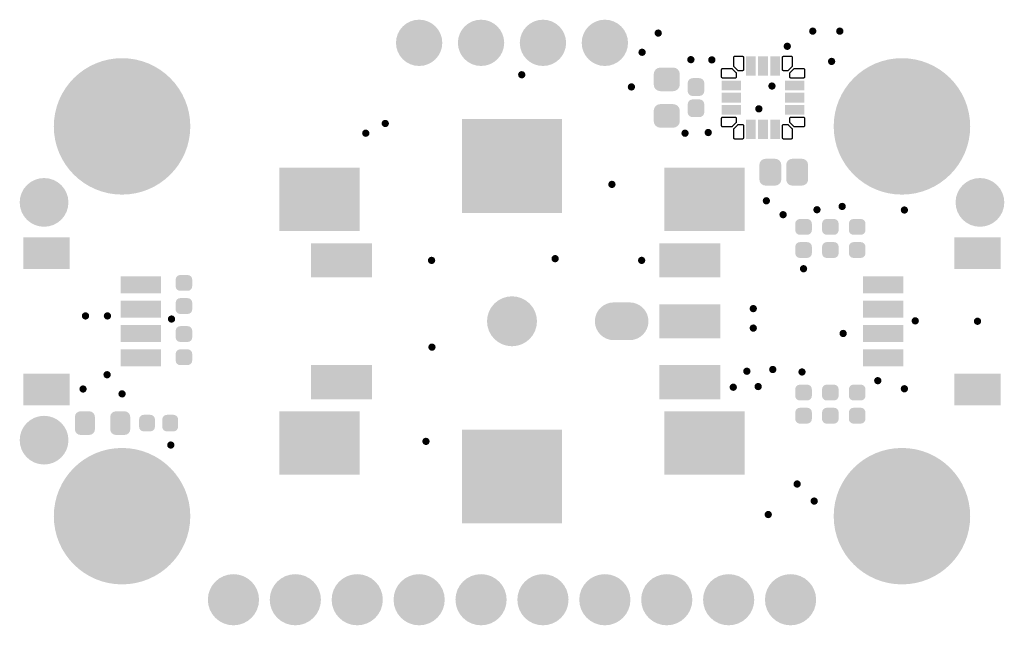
# Model space of a CAD drawing. Header units: inches. Extents: x 0.3 to 40.7, y 0.2 to 25.1.
import ezdxf

# ---------------------------------------------------------------- set-up
doc = ezdxf.new("R2010")
doc.units = ezdxf.units.IN
for name, color, linetype in [('Pad Holes', 156, 'Continuous'), ('Top Solder', 216, 'Continuous'), ('Via Holes', 16, 'Continuous')]:
    doc.layers.add(name, color=color, linetype=linetype)

# ---------------------------------------------------------------- blocks, each defined once
blk = doc.blocks.new('F_____________1___F_________1_2449')
at = {"layer": 'Top Solder'}
h = blk.add_hatch(color=216, dxfattribs=at)
edge = h.paths.add_edge_path()
edge.add_arc((0, 0), 1, 0, 360)
blk = doc.blocks.new('F_____________1___F_________1_2450')
at = {"layer": 'Top Solder'}
h = blk.add_hatch(color=216, dxfattribs=at)
edge = h.paths.add_edge_path()
edge.add_arc((0, 0), 1, 0, 360)
blk = doc.blocks.new('F_____________1___F_________1_2451')
at = {"layer": 'Top Solder'}
h = blk.add_hatch(color=216, dxfattribs=at)
edge = h.paths.add_edge_path()
edge.add_arc((0, 0), 1, 0, 360)
blk = doc.blocks.new('CAP_0603_2452')
at = {"layer": 'Top Solder'}
h = blk.add_hatch(color=216, dxfattribs=at)
edge = h.paths.add_edge_path()
edge.add_arc((-0.537, -0.263), 0.272, 270, 360)
edge.add_line((-0.265, -0.263), (-0.265, 0.263))
edge.add_arc((-0.537, 0.263), 0.272, 0, 90)
edge.add_line((-0.537, 0.535), (-0.963, 0.535))
edge.add_arc((-0.963, 0.263), 0.272, 90, 180)
edge.add_line((-1.235, 0.263), (-1.235, -0.263))
edge.add_arc((-0.963, -0.263), 0.272, 180, 270)
edge.add_line((-0.963, -0.535), (-0.537, -0.535))
h = blk.add_hatch(color=216, dxfattribs=at)
edge = h.paths.add_edge_path()
edge.add_arc((0.537, 0.263), 0.272, 90, 180)
edge.add_line((0.265, 0.263), (0.265, -0.263))
edge.add_arc((0.537, -0.263), 0.272, 180, 270)
edge.add_line((0.537, -0.535), (0.963, -0.535))
edge.add_arc((0.963, -0.263), 0.272, 270, 360)
edge.add_line((1.235, -0.263), (1.235, 0.263))
edge.add_arc((0.963, 0.263), 0.272, 0, 90)
edge.add_line((0.963, 0.535), (0.537, 0.535))
blk = doc.blocks.new('CAP_0402_2453')
at = {"layer": 'Top Solder'}
h = blk.add_hatch(color=216, dxfattribs=at)
edge = h.paths.add_edge_path()
edge.add_arc((-0.271, -0.139), 0.201, 270, 360)
edge.add_line((-0.07, -0.139), (-0.07, 0.139))
edge.add_arc((-0.271, 0.139), 0.201, 0, 90)
edge.add_line((-0.271, 0.34), (-0.599, 0.34))
edge.add_arc((-0.599, 0.139), 0.201, 90, 180)
edge.add_line((-0.8, 0.139), (-0.8, -0.139))
edge.add_arc((-0.599, -0.139), 0.201, 180, 270)
edge.add_line((-0.599, -0.34), (-0.271, -0.34))
h = blk.add_hatch(color=216, dxfattribs=at)
edge = h.paths.add_edge_path()
edge.add_arc((0.271, 0.139), 0.201, 90, 180)
edge.add_line((0.07, 0.139), (0.07, -0.139))
edge.add_arc((0.271, -0.139), 0.201, 180, 270)
edge.add_line((0.271, -0.34), (0.599, -0.34))
edge.add_arc((0.599, -0.139), 0.201, 270, 360)
edge.add_line((0.8, -0.139), (0.8, 0.139))
edge.add_arc((0.599, 0.139), 0.201, 0, 90)
edge.add_line((0.599, 0.34), (0.271, 0.34))
blk = doc.blocks.new('RES_0402_2454')
at = {"layer": 'Top Solder'}
h = blk.add_hatch(color=216, dxfattribs=at)
edge = h.paths.add_edge_path()
edge.add_arc((-0.34, -0.15), 0.19, 270, 360)
edge.add_line((-0.15, -0.15), (-0.15, 0.15))
edge.add_arc((-0.34, 0.15), 0.19, 0, 90)
edge.add_line((-0.34, 0.34), (-0.61, 0.34))
edge.add_arc((-0.61, 0.15), 0.19, 90, 180)
edge.add_line((-0.8, 0.15), (-0.8, -0.15))
edge.add_arc((-0.61, -0.15), 0.19, 180, 270)
edge.add_line((-0.61, -0.34), (-0.34, -0.34))
h = blk.add_hatch(color=216, dxfattribs=at)
edge = h.paths.add_edge_path()
edge.add_arc((0.34, 0.15), 0.19, 90, 180)
edge.add_line((0.15, 0.15), (0.15, -0.15))
edge.add_arc((0.34, -0.15), 0.19, 180, 270)
edge.add_line((0.34, -0.34), (0.61, -0.34))
edge.add_arc((0.61, -0.15), 0.19, 270, 360)
edge.add_line((0.8, -0.15), (0.8, 0.15))
edge.add_arc((0.61, 0.15), 0.19, 0, 90)
edge.add_line((0.61, 0.34), (0.34, 0.34))
blk = doc.blocks.new('RES_0402_2455')
at = {"layer": 'Top Solder'}
h = blk.add_hatch(color=216, dxfattribs=at)
edge = h.paths.add_edge_path()
edge.add_arc((-0.34, -0.15), 0.19, 270, 360)
edge.add_line((-0.15, -0.15), (-0.15, 0.15))
edge.add_arc((-0.34, 0.15), 0.19, 0, 90)
edge.add_line((-0.34, 0.34), (-0.61, 0.34))
edge.add_arc((-0.61, 0.15), 0.19, 90, 180)
edge.add_line((-0.8, 0.15), (-0.8, -0.15))
edge.add_arc((-0.61, -0.15), 0.19, 180, 270)
edge.add_line((-0.61, -0.34), (-0.34, -0.34))
h = blk.add_hatch(color=216, dxfattribs=at)
edge = h.paths.add_edge_path()
edge.add_arc((0.34, 0.15), 0.19, 90, 180)
edge.add_line((0.15, 0.15), (0.15, -0.15))
edge.add_arc((0.34, -0.15), 0.19, 180, 270)
edge.add_line((0.34, -0.34), (0.61, -0.34))
edge.add_arc((0.61, -0.15), 0.19, 270, 360)
edge.add_line((0.8, -0.15), (0.8, 0.15))
edge.add_arc((0.61, 0.15), 0.19, 0, 90)
edge.add_line((0.61, 0.34), (0.34, 0.34))
blk = doc.blocks.new('RES_0402_2456')
at = {"layer": 'Top Solder'}
h = blk.add_hatch(color=216, dxfattribs=at)
edge = h.paths.add_edge_path()
edge.add_arc((-0.34, -0.15), 0.19, 270, 360)
edge.add_line((-0.15, -0.15), (-0.15, 0.15))
edge.add_arc((-0.34, 0.15), 0.19, 0, 90)
edge.add_line((-0.34, 0.34), (-0.61, 0.34))
edge.add_arc((-0.61, 0.15), 0.19, 90, 180)
edge.add_line((-0.8, 0.15), (-0.8, -0.15))
edge.add_arc((-0.61, -0.15), 0.19, 180, 270)
edge.add_line((-0.61, -0.34), (-0.34, -0.34))
h = blk.add_hatch(color=216, dxfattribs=at)
edge = h.paths.add_edge_path()
edge.add_arc((0.34, 0.15), 0.19, 90, 180)
edge.add_line((0.15, 0.15), (0.15, -0.15))
edge.add_arc((0.34, -0.15), 0.19, 180, 270)
edge.add_line((0.34, -0.34), (0.61, -0.34))
edge.add_arc((0.61, -0.15), 0.19, 270, 360)
edge.add_line((0.8, -0.15), (0.8, 0.15))
edge.add_arc((0.61, 0.15), 0.19, 0, 90)
edge.add_line((0.61, 0.34), (0.34, 0.34))
blk = doc.blocks.new('RES_0402_2457')
at = {"layer": 'Top Solder'}
h = blk.add_hatch(color=216, dxfattribs=at)
edge = h.paths.add_edge_path()
edge.add_arc((-0.34, -0.15), 0.19, 270, 360)
edge.add_line((-0.15, -0.15), (-0.15, 0.15))
edge.add_arc((-0.34, 0.15), 0.19, 0, 90)
edge.add_line((-0.34, 0.34), (-0.61, 0.34))
edge.add_arc((-0.61, 0.15), 0.19, 90, 180)
edge.add_line((-0.8, 0.15), (-0.8, -0.15))
edge.add_arc((-0.61, -0.15), 0.19, 180, 270)
edge.add_line((-0.61, -0.34), (-0.34, -0.34))
h = blk.add_hatch(color=216, dxfattribs=at)
edge = h.paths.add_edge_path()
edge.add_arc((0.34, 0.15), 0.19, 90, 180)
edge.add_line((0.15, 0.15), (0.15, -0.15))
edge.add_arc((0.34, -0.15), 0.19, 180, 270)
edge.add_line((0.34, -0.34), (0.61, -0.34))
edge.add_arc((0.61, -0.15), 0.19, 270, 360)
edge.add_line((0.8, -0.15), (0.8, 0.15))
edge.add_arc((0.61, 0.15), 0.19, 0, 90)
edge.add_line((0.61, 0.34), (0.34, 0.34))
blk = doc.blocks.new('RES_0402_2458')
at = {"layer": 'Top Solder'}
h = blk.add_hatch(color=216, dxfattribs=at)
edge = h.paths.add_edge_path()
edge.add_arc((-0.34, -0.15), 0.19, 270, 360)
edge.add_line((-0.15, -0.15), (-0.15, 0.15))
edge.add_arc((-0.34, 0.15), 0.19, 0, 90)
edge.add_line((-0.34, 0.34), (-0.61, 0.34))
edge.add_arc((-0.61, 0.15), 0.19, 90, 180)
edge.add_line((-0.8, 0.15), (-0.8, -0.15))
edge.add_arc((-0.61, -0.15), 0.19, 180, 270)
edge.add_line((-0.61, -0.34), (-0.34, -0.34))
h = blk.add_hatch(color=216, dxfattribs=at)
edge = h.paths.add_edge_path()
edge.add_arc((0.34, 0.15), 0.19, 90, 180)
edge.add_line((0.15, 0.15), (0.15, -0.15))
edge.add_arc((0.34, -0.15), 0.19, 180, 270)
edge.add_line((0.34, -0.34), (0.61, -0.34))
edge.add_arc((0.61, -0.15), 0.19, 270, 360)
edge.add_line((0.8, -0.15), (0.8, 0.15))
edge.add_arc((0.61, 0.15), 0.19, 0, 90)
edge.add_line((0.61, 0.34), (0.34, 0.34))
blk = doc.blocks.new('RES_0402_2459')
at = {"layer": 'Top Solder'}
h = blk.add_hatch(color=216, dxfattribs=at)
edge = h.paths.add_edge_path()
edge.add_arc((-0.34, -0.15), 0.19, 270, 360)
edge.add_line((-0.15, -0.15), (-0.15, 0.15))
edge.add_arc((-0.34, 0.15), 0.19, 0, 90)
edge.add_line((-0.34, 0.34), (-0.61, 0.34))
edge.add_arc((-0.61, 0.15), 0.19, 90, 180)
edge.add_line((-0.8, 0.15), (-0.8, -0.15))
edge.add_arc((-0.61, -0.15), 0.19, 180, 270)
edge.add_line((-0.61, -0.34), (-0.34, -0.34))
h = blk.add_hatch(color=216, dxfattribs=at)
edge = h.paths.add_edge_path()
edge.add_arc((0.34, 0.15), 0.19, 90, 180)
edge.add_line((0.15, 0.15), (0.15, -0.15))
edge.add_arc((0.34, -0.15), 0.19, 180, 270)
edge.add_line((0.34, -0.34), (0.61, -0.34))
edge.add_arc((0.61, -0.15), 0.19, 270, 360)
edge.add_line((0.8, -0.15), (0.8, 0.15))
edge.add_arc((0.61, 0.15), 0.19, 0, 90)
edge.add_line((0.61, 0.34), (0.34, 0.34))
blk = doc.blocks.new('UFQFPN20_2460')
at = {"layer": 'Top Solder'}
for points in [[(-0.7, 1.7), (-0.3, 1.7), (-0.3, 0.9), (-0.7, 0.9)], [(-0.2, 1.7), (0.2, 1.7), (0.2, 0.9), (-0.2, 0.9)], [(0.3, 1.7), (0.7, 1.7), (0.7, 0.9), (0.3, 0.9)], [(-1.7, 0.3), (-1.7, 0.7), (-0.9, 0.7), (-0.9, 0.3)], [(0.9, 0.3), (0.9, 0.7), (1.7, 0.7), (1.7, 0.3)], [(-1.7, -0.2), (-1.7, 0.2), (-0.9, 0.2), (-0.9, -0.2)], [(0.9, -0.2), (0.9, 0.2), (1.7, 0.2), (1.7, -0.2)], [(-1.7, -0.7), (-1.7, -0.3), (-0.9, -0.3), (-0.9, -0.7)], [(0.9, -0.7), (0.9, -0.3), (1.7, -0.3), (1.7, -0.7)], [(-0.7, -0.9), (-0.3, -0.9), (-0.3, -1.7), (-0.7, -1.7)], [(-0.2, -0.9), (0.2, -0.9), (0.2, -1.7), (-0.2, -1.7)], [(0.3, -0.9), (0.7, -0.9), (0.7, -1.7), (0.3, -1.7)]]:
    blk.add_hatch(color=216, dxfattribs=at).paths.add_polyline_path(points)
for p, q in [((-1.2, 1.65), (-1.199, 1.66)), ((-1.2, 1.3), (-1.2, 1.65)), ((-1.199, 1.66), (-1.196, 1.669)), ((-1.196, 1.669), (-1.192, 1.678)), ((-1.192, 1.678), (-1.186, 1.686)), ((-1.186, 1.686), (-1.178, 1.692)), ((-1.178, 1.692), (-1.169, 1.696)), ((-1.169, 1.696), (-1.16, 1.699)), ((-1.16, 1.699), (-1.15, 1.7)), ((-1.15, 1.7), (-0.85, 1.7)), ((-0.85, 1.7), (-0.84, 1.699)), ((-0.84, 1.699), (-0.831, 1.696)), ((-0.831, 1.696), (-0.822, 1.692)), ((-0.822, 1.692), (-0.814, 1.686)), ((-0.814, 1.686), (-0.808, 1.678)), ((-0.808, 1.678), (-0.804, 1.669)), ((-0.804, 1.669), (-0.801, 1.66)), ((-0.801, 1.66), (-0.8, 1.65)), ((-0.8, 1.65), (-0.8, 1.15)), ((0.8, 1.65), (0.801, 1.66)), ((0.8, 1.15), (0.8, 1.65)), ((0.801, 1.66), (0.804, 1.669)), ((0.804, 1.669), (0.808, 1.678)), ((0.808, 1.678), (0.814, 1.686)), ((0.814, 1.686), (0.822, 1.692)), ((0.822, 1.692), (0.831, 1.696)), ((0.831, 1.696), (0.84, 1.699)), ((0.84, 1.699), (0.85, 1.7)), ((0.85, 1.7), (1.15, 1.7)), ((1.15, 1.7), (1.16, 1.699)), ((1.16, 1.699), (1.169, 1.696)), ((1.169, 1.696), (1.178, 1.692)), ((1.178, 1.692), (1.186, 1.686)), ((1.186, 1.686), (1.192, 1.678)), ((1.192, 1.678), (1.196, 1.669)), ((1.196, 1.669), (1.199, 1.66)), ((1.199, 1.66), (1.2, 1.65)), ((1.2, 1.65), (1.2, 1.3)), ((-1.2, 1.295), (-1.2, 1.3)), ((-1.2, 1.3), (-1.2, 1.3)), ((-1.199, 1.29), (-1.2, 1.295)), ((-1.197, 1.283), (-1.199, 1.29)), ((-1.196, 1.281), (-1.197, 1.283)), ((-1.192, 1.272), (-1.196, 1.281)), ((-1.186, 1.264), (-1.192, 1.272)), ((-1.036, 1.114), (-1.186, 1.264)), ((1.186, 1.264), (1.036, 1.114)), ((1.192, 1.272), (1.186, 1.264)), ((1.196, 1.281), (1.192, 1.272)), ((1.197, 1.283), (1.196, 1.281)), ((1.199, 1.29), (1.197, 1.283)), ((1.2, 1.295), (1.199, 1.29)), ((1.2, 1.3), (1.2, 1.3)), ((1.2, 1.3), (1.2, 1.295)), ((-1.7, 1.15), (-1.699, 1.16)), ((-1.7, 0.85), (-1.7, 1.15)), ((-1.699, 0.84), (-1.7, 0.85)), ((-1.699, 1.16), (-1.696, 1.169)), ((-1.696, 0.831), (-1.699, 0.84)), ((-1.696, 1.169), (-1.692, 1.178)), ((-1.692, 0.822), (-1.696, 0.831)), ((-1.692, 1.178), (-1.686, 1.186)), ((-1.686, 0.814), (-1.692, 0.822)), ((-1.686, 1.186), (-1.678, 1.192)), ((-1.678, 0.808), (-1.686, 0.814)), ((-1.678, 1.192), (-1.669, 1.196)), ((-1.669, 0.804), (-1.678, 0.808)), ((-1.669, 1.196), (-1.66, 1.199)), ((-1.66, 1.199), (-1.65, 1.2)), ((-1.65, 1.2), (-1.3, 1.2)), ((-1.3, 1.2), (-1.295, 1.2)), ((-1.3, 1.2), (-1.3, 1.2)), ((-1.295, 1.2), (-1.29, 1.199)), ((-1.29, 1.199), (-1.283, 1.197)), ((-1.283, 1.197), (-1.281, 1.196)), ((-1.281, 1.196), (-1.272, 1.192)), ((-1.272, 1.192), (-1.264, 1.186)), ((-1.264, 1.186), (-1.114, 1.036)), ((-1.122, 0.808), (-1.131, 0.804)), ((-1.114, 0.814), (-1.122, 0.808)), ((-1.114, 1.036), (-1.114, 1.036)), ((-1.114, 1.036), (-1.108, 1.028)), ((-1.108, 0.822), (-1.114, 0.814)), ((-1.108, 1.028), (-1.104, 1.019)), ((-1.104, 0.831), (-1.108, 0.822)), ((-1.104, 1.019), (-1.101, 1.01)), ((-1.101, 0.84), (-1.104, 0.831)), ((-1.101, 1.01), (-1.1, 1)), ((-1.1, 0.85), (-1.101, 0.84)), ((-1.1, 1), (-1.1, 0.85)), ((-1.028, 1.108), (-1.036, 1.114)), ((-1.036, 1.114), (-1.036, 1.114)), ((-1.019, 1.104), (-1.028, 1.108)), ((-1.01, 1.101), (-1.019, 1.104)), ((-1, 1.1), (-1.01, 1.101)), ((-0.85, 1.1), (-1, 1.1)), ((-0.84, 1.101), (-0.85, 1.1)), ((-0.831, 1.104), (-0.84, 1.101)), ((-0.822, 1.108), (-0.831, 1.104)), ((-0.814, 1.114), (-0.822, 1.108)), ((-0.808, 1.122), (-0.814, 1.114)), ((-0.804, 1.131), (-0.808, 1.122)), ((-0.801, 1.14), (-0.804, 1.131)), ((-0.8, 1.15), (-0.801, 1.14)), ((0.801, 1.14), (0.8, 1.15)), ((0.804, 1.131), (0.801, 1.14)), ((0.808, 1.122), (0.804, 1.131)), ((0.814, 1.114), (0.808, 1.122)), ((0.822, 1.108), (0.814, 1.114)), ((0.831, 1.104), (0.822, 1.108)), ((0.84, 1.101), (0.831, 1.104)), ((0.85, 1.1), (0.84, 1.101)), ((1, 1.1), (0.85, 1.1)), ((1.01, 1.101), (1, 1.1)), ((1.019, 1.104), (1.01, 1.101)), ((1.028, 1.108), (1.019, 1.104)), ((1.036, 1.114), (1.028, 1.108)), ((1.036, 1.114), (1.036, 1.114)), ((1.1, 1.005), (1.101, 1.01)), ((1.1, 1), (1.1, 1.005)), ((1.1, 0.85), (1.1, 1)), ((1.1, 1), (1.1, 1)), ((1.101, 0.84), (1.1, 0.85)), ((1.101, 1.01), (1.103, 1.017)), ((1.104, 0.831), (1.101, 0.84)), ((1.103, 1.017), (1.104, 1.019)), ((1.104, 1.019), (1.108, 1.028)), ((1.108, 0.822), (1.104, 0.831)), ((1.108, 1.028), (1.114, 1.036)), ((1.114, 0.814), (1.108, 0.822)), ((1.114, 1.036), (1.264, 1.186)), ((1.122, 0.808), (1.114, 0.814)), ((1.131, 0.804), (1.122, 0.808)), ((1.264, 1.186), (1.272, 1.192)), ((1.264, 1.186), (1.264, 1.186)), ((1.272, 1.192), (1.281, 1.196)), ((1.281, 1.196), (1.29, 1.199)), ((1.29, 1.199), (1.3, 1.2)), ((1.3, 1.2), (1.65, 1.2)), ((1.65, 1.2), (1.66, 1.199)), ((1.66, 1.199), (1.669, 1.196)), ((1.669, 1.196), (1.678, 1.192)), ((1.678, 0.808), (1.669, 0.804)), ((1.678, 1.192), (1.686, 1.186)), ((1.686, 0.814), (1.678, 0.808)), ((1.686, 1.186), (1.692, 1.178)), ((1.692, 0.822), (1.686, 0.814)), ((1.692, 1.178), (1.696, 1.169)), ((1.696, 0.831), (1.692, 0.822)), ((1.696, 1.169), (1.699, 1.16)), ((1.699, 0.84), (1.696, 0.831)), ((1.699, 1.16), (1.7, 1.15)), ((1.7, 0.85), (1.699, 0.84)), ((1.7, 1.15), (1.7, 0.85)), ((-1.66, 0.801), (-1.669, 0.804)), ((-1.65, 0.8), (-1.66, 0.801)), ((-1.15, 0.8), (-1.65, 0.8)), ((-1.14, 0.801), (-1.15, 0.8)), ((-1.131, 0.804), (-1.14, 0.801)), ((1.14, 0.801), (1.131, 0.804)), ((1.15, 0.8), (1.14, 0.801)), ((1.65, 0.8), (1.15, 0.8)), ((1.66, 0.801), (1.65, 0.8)), ((1.669, 0.804), (1.66, 0.801)), ((-1.678, -0.808), (-1.669, -0.804)), ((-1.669, -0.804), (-1.66, -0.801)), ((-1.66, -0.801), (-1.65, -0.8)), ((-1.65, -0.8), (-1.15, -0.8)), ((-1.15, -0.8), (-1.14, -0.801)), ((-1.14, -0.801), (-1.131, -0.804)), ((-1.131, -0.804), (-1.122, -0.808)), ((1.122, -0.808), (1.131, -0.804)), ((1.131, -0.804), (1.14, -0.801)), ((1.14, -0.801), (1.15, -0.8)), ((1.15, -0.8), (1.65, -0.8)), ((1.65, -0.8), (1.66, -0.801)), ((1.66, -0.801), (1.669, -0.804)), ((1.669, -0.804), (1.678, -0.808)), ((-1.7, -0.85), (-1.699, -0.84)), ((-1.7, -1.15), (-1.7, -0.85)), ((-1.699, -1.16), (-1.7, -1.15)), ((-1.699, -0.84), (-1.696, -0.831)), ((-1.696, -1.169), (-1.699, -1.16)), ((-1.696, -0.831), (-1.692, -0.822)), ((-1.692, -1.178), (-1.696, -1.169)), ((-1.692, -0.822), (-1.686, -0.814)), ((-1.686, -1.186), (-1.692, -1.178)), ((-1.686, -0.814), (-1.678, -0.808)), ((-1.678, -1.192), (-1.686, -1.186)), ((-1.669, -1.196), (-1.678, -1.192)), ((-1.66, -1.199), (-1.669, -1.196)), ((-1.65, -1.2), (-1.66, -1.199)), ((-1.3, -1.2), (-1.65, -1.2)), ((-1.295, -1.2), (-1.3, -1.2)), ((-1.3, -1.2), (-1.3, -1.2)), ((-1.29, -1.199), (-1.295, -1.2)), ((-1.283, -1.197), (-1.29, -1.199)), ((-1.281, -1.196), (-1.283, -1.197)), ((-1.272, -1.192), (-1.281, -1.196)), ((-1.264, -1.186), (-1.272, -1.192)), ((-1.114, -1.036), (-1.264, -1.186)), ((-1.186, -1.264), (-1.036, -1.114)), ((-1.122, -0.808), (-1.114, -0.814)), ((-1.114, -0.814), (-1.108, -0.822)), ((-1.108, -1.028), (-1.114, -1.036)), ((-1.114, -1.036), (-1.114, -1.036)), ((-1.108, -0.822), (-1.104, -0.831)), ((-1.104, -1.019), (-1.108, -1.028)), ((-1.104, -0.831), (-1.101, -0.84)), ((-1.101, -1.01), (-1.104, -1.019)), ((-1.101, -0.84), (-1.1, -0.85)), ((-1.1, -1), (-1.101, -1.01)), ((-1.1, -0.85), (-1.1, -1)), ((-1.036, -1.114), (-1.028, -1.108)), ((-1.036, -1.114), (-1.036, -1.114)), ((-1.028, -1.108), (-1.019, -1.104)), ((-1.019, -1.104), (-1.01, -1.101)), ((-1.01, -1.101), (-1, -1.1)), ((-1, -1.1), (-0.85, -1.1)), ((-0.85, -1.1), (-0.84, -1.101)), ((-0.84, -1.101), (-0.831, -1.104)), ((-0.831, -1.104), (-0.822, -1.108)), ((-0.822, -1.108), (-0.814, -1.114)), ((-0.814, -1.114), (-0.808, -1.122)), ((-0.808, -1.122), (-0.804, -1.131)), ((-0.804, -1.131), (-0.801, -1.14)), ((-0.801, -1.14), (-0.8, -1.15)), ((-0.8, -1.15), (-0.8, -1.65)), ((0.8, -1.15), (0.801, -1.14)), ((0.8, -1.65), (0.8, -1.15)), ((0.801, -1.14), (0.804, -1.131)), ((0.804, -1.131), (0.808, -1.122)), ((0.808, -1.122), (0.814, -1.114)), ((0.814, -1.114), (0.822, -1.108)), ((0.822, -1.108), (0.831, -1.104)), ((0.831, -1.104), (0.84, -1.101)), ((0.84, -1.101), (0.85, -1.1)), ((0.85, -1.1), (1, -1.1)), ((1, -1.1), (1.005, -1.1)), ((1, -1.1), (1, -1.1)), ((1.005, -1.1), (1.01, -1.101)), ((1.01, -1.101), (1.017, -1.103)), ((1.017, -1.103), (1.019, -1.104)), ((1.019, -1.104), (1.028, -1.108)), ((1.028, -1.108), (1.036, -1.114)), ((1.036, -1.114), (1.186, -1.264)), ((1.1, -0.85), (1.101, -0.84)), ((1.1, -1), (1.1, -0.85)), ((1.101, -1.01), (1.1, -1)), ((1.101, -0.84), (1.104, -0.831)), ((1.104, -1.019), (1.101, -1.01)), ((1.104, -0.831), (1.108, -0.822)), ((1.108, -1.028), (1.104, -1.019)), ((1.108, -0.822), (1.114, -0.814)), ((1.114, -1.036), (1.108, -1.028)), ((1.114, -0.814), (1.122, -0.808)), ((1.264, -1.186), (1.114, -1.036)), ((1.114, -1.036), (1.114, -1.036)), ((1.272, -1.192), (1.264, -1.186)), ((1.281, -1.196), (1.272, -1.192)), ((1.283, -1.197), (1.281, -1.196)), ((1.29, -1.199), (1.283, -1.197)), ((1.295, -1.2), (1.29, -1.199)), ((1.3, -1.2), (1.295, -1.2)), ((1.65, -1.2), (1.3, -1.2)), ((1.3, -1.2), (1.3, -1.2)), ((1.66, -1.199), (1.65, -1.2)), ((1.669, -1.196), (1.66, -1.199)), ((1.678, -1.192), (1.669, -1.196)), ((1.678, -0.808), (1.686, -0.814)), ((1.686, -1.186), (1.678, -1.192)), ((1.686, -0.814), (1.692, -0.822)), ((1.692, -1.178), (1.686, -1.186)), ((1.692, -0.822), (1.696, -0.831)), ((1.696, -1.169), (1.692, -1.178)), ((1.696, -0.831), (1.699, -0.84)), ((1.699, -1.16), (1.696, -1.169)), ((1.699, -0.84), (1.7, -0.85)), ((1.7, -1.15), (1.699, -1.16)), ((1.7, -0.85), (1.7, -1.15)), ((-1.2, -1.295), (-1.199, -1.29)), ((-1.2, -1.3), (-1.2, -1.295)), ((-1.2, -1.65), (-1.2, -1.3)), ((-1.2, -1.3), (-1.2, -1.3)), ((-1.199, -1.29), (-1.197, -1.283)), ((-1.197, -1.283), (-1.196, -1.281)), ((-1.196, -1.281), (-1.192, -1.272)), ((-1.192, -1.272), (-1.186, -1.264)), ((1.186, -1.264), (1.186, -1.264)), ((1.186, -1.264), (1.192, -1.272)), ((1.192, -1.272), (1.196, -1.281)), ((1.196, -1.281), (1.199, -1.29)), ((1.199, -1.29), (1.2, -1.3)), ((1.2, -1.3), (1.2, -1.65)), ((-1.199, -1.66), (-1.2, -1.65)), ((-1.196, -1.669), (-1.199, -1.66)), ((-1.192, -1.678), (-1.196, -1.669)), ((-1.186, -1.686), (-1.192, -1.678)), ((-1.178, -1.692), (-1.186, -1.686)), ((-1.169, -1.696), (-1.178, -1.692)), ((-1.16, -1.699), (-1.169, -1.696)), ((-1.15, -1.7), (-1.16, -1.699)), ((-0.85, -1.7), (-1.15, -1.7)), ((-0.84, -1.699), (-0.85, -1.7)), ((-0.831, -1.696), (-0.84, -1.699)), ((-0.822, -1.692), (-0.831, -1.696)), ((-0.814, -1.686), (-0.822, -1.692)), ((-0.808, -1.678), (-0.814, -1.686)), ((-0.804, -1.669), (-0.808, -1.678)), ((-0.801, -1.66), (-0.804, -1.669)), ((-0.8, -1.65), (-0.801, -1.66)), ((0.801, -1.66), (0.8, -1.65)), ((0.804, -1.669), (0.801, -1.66)), ((0.808, -1.678), (0.804, -1.669)), ((0.814, -1.686), (0.808, -1.678)), ((0.822, -1.692), (0.814, -1.686)), ((0.831, -1.696), (0.822, -1.692)), ((0.84, -1.699), (0.831, -1.696)), ((0.85, -1.7), (0.84, -1.699)), ((1.15, -1.7), (0.85, -1.7)), ((1.16, -1.699), (1.15, -1.7)), ((1.169, -1.696), (1.16, -1.699)), ((1.178, -1.692), (1.169, -1.696)), ((1.186, -1.686), (1.178, -1.692)), ((1.192, -1.678), (1.186, -1.686)), ((1.196, -1.669), (1.192, -1.678)), ((1.199, -1.66), (1.196, -1.669)), ((1.2, -1.65), (1.199, -1.66))]:
    blk.add_line(p, q, dxfattribs=at)
blk = doc.blocks.new('RES_0402_2461')
at = {"layer": 'Top Solder'}
h = blk.add_hatch(color=216, dxfattribs=at)
edge = h.paths.add_edge_path()
edge.add_arc((-0.34, -0.15), 0.19, 270, 360)
edge.add_line((-0.15, -0.15), (-0.15, 0.15))
edge.add_arc((-0.34, 0.15), 0.19, 0, 90)
edge.add_line((-0.34, 0.34), (-0.61, 0.34))
edge.add_arc((-0.61, 0.15), 0.19, 90, 180)
edge.add_line((-0.8, 0.15), (-0.8, -0.15))
edge.add_arc((-0.61, -0.15), 0.19, 180, 270)
edge.add_line((-0.61, -0.34), (-0.34, -0.34))
h = blk.add_hatch(color=216, dxfattribs=at)
edge = h.paths.add_edge_path()
edge.add_arc((0.34, 0.15), 0.19, 90, 180)
edge.add_line((0.15, 0.15), (0.15, -0.15))
edge.add_arc((0.34, -0.15), 0.19, 180, 270)
edge.add_line((0.34, -0.34), (0.61, -0.34))
edge.add_arc((0.61, -0.15), 0.19, 270, 360)
edge.add_line((0.8, -0.15), (0.8, 0.15))
edge.add_arc((0.61, 0.15), 0.19, 0, 90)
edge.add_line((0.61, 0.34), (0.34, 0.34))
blk = doc.blocks.new('RES_0402_2462')
at = {"layer": 'Top Solder'}
h = blk.add_hatch(color=216, dxfattribs=at)
edge = h.paths.add_edge_path()
edge.add_arc((-0.34, -0.15), 0.19, 270, 360)
edge.add_line((-0.15, -0.15), (-0.15, 0.15))
edge.add_arc((-0.34, 0.15), 0.19, 0, 90)
edge.add_line((-0.34, 0.34), (-0.61, 0.34))
edge.add_arc((-0.61, 0.15), 0.19, 90, 180)
edge.add_line((-0.8, 0.15), (-0.8, -0.15))
edge.add_arc((-0.61, -0.15), 0.19, 180, 270)
edge.add_line((-0.61, -0.34), (-0.34, -0.34))
h = blk.add_hatch(color=216, dxfattribs=at)
edge = h.paths.add_edge_path()
edge.add_arc((0.34, 0.15), 0.19, 90, 180)
edge.add_line((0.15, 0.15), (0.15, -0.15))
edge.add_arc((0.34, -0.15), 0.19, 180, 270)
edge.add_line((0.34, -0.34), (0.61, -0.34))
edge.add_arc((0.61, -0.15), 0.19, 270, 360)
edge.add_line((0.8, -0.15), (0.8, 0.15))
edge.add_arc((0.61, 0.15), 0.19, 0, 90)
edge.add_line((0.61, 0.34), (0.34, 0.34))
blk = doc.blocks.new('SM04B_SRSS_TB_LF__SN__F_________1_2463')
at = {"layer": 'Top Solder'}
for points in [[(-3.45, 2.888), (-2.15, 2.888), (-2.15, 0.988), (-3.45, 0.988)], [(2.15, 2.888), (3.45, 2.888), (3.45, 0.988), (2.15, 0.988)], [(-1.85, -1.112), (-1.15, -1.112), (-1.15, -2.762), (-1.85, -2.762)], [(-0.85, -1.112), (-0.15, -1.112), (-0.15, -2.762), (-0.85, -2.762)], [(0.15, -1.112), (0.85, -1.112), (0.85, -2.762), (0.15, -2.762)], [(1.15, -1.112), (1.85, -1.112), (1.85, -2.762), (1.15, -2.762)]]:
    blk.add_hatch(color=216, dxfattribs=at).paths.add_polyline_path(points)
blk = doc.blocks.new('SM04B_SRSS_TB_LF__SN__F_________1_2464')
at = {"layer": 'Top Solder'}
for points in [[(-3.45, 2.888), (-2.15, 2.888), (-2.15, 0.988), (-3.45, 0.988)], [(2.15, 2.888), (3.45, 2.888), (3.45, 0.988), (2.15, 0.988)], [(-1.85, -1.112), (-1.15, -1.112), (-1.15, -2.762), (-1.85, -2.762)], [(-0.85, -1.112), (-0.15, -1.112), (-0.15, -2.762), (-0.85, -2.762)], [(0.15, -1.112), (0.85, -1.112), (0.85, -2.762), (0.15, -2.762)], [(1.15, -1.112), (1.85, -1.112), (1.85, -2.762), (1.15, -2.762)]]:
    blk.add_hatch(color=216, dxfattribs=at).paths.add_polyline_path(points)
blk = doc.blocks.new('LEDC1608X80N_AK_2465')
at = {"layer": 'Top Solder'}
h = blk.add_hatch(color=216, dxfattribs=at)
edge = h.paths.add_edge_path()
edge.add_arc((-0.545, -0.255), 0.23, 270, 360)
edge.add_line((-0.315, -0.255), (-0.315, 0.255))
edge.add_arc((-0.545, 0.255), 0.23, 0, 90)
edge.add_line((-0.545, 0.485), (-0.905, 0.485))
edge.add_arc((-0.905, 0.255), 0.23, 90, 180)
edge.add_line((-1.135, 0.255), (-1.135, -0.255))
edge.add_arc((-0.905, -0.255), 0.23, 180, 270)
edge.add_line((-0.905, -0.485), (-0.545, -0.485))
h = blk.add_hatch(color=216, dxfattribs=at)
edge = h.paths.add_edge_path()
edge.add_arc((0.545, 0.255), 0.23, 90, 180)
edge.add_line((0.315, 0.255), (0.315, -0.255))
edge.add_arc((0.545, -0.255), 0.23, 180, 270)
edge.add_line((0.545, -0.485), (0.905, -0.485))
edge.add_arc((0.905, -0.255), 0.23, 270, 360)
edge.add_line((1.135, -0.255), (1.135, 0.255))
edge.add_arc((0.905, 0.255), 0.23, 0, 90)
edge.add_line((0.905, 0.485), (0.545, 0.485))
blk = doc.blocks.new('RES_0402_2466')
at = {"layer": 'Top Solder'}
h = blk.add_hatch(color=216, dxfattribs=at)
edge = h.paths.add_edge_path()
edge.add_arc((-0.34, -0.15), 0.19, 270, 360)
edge.add_line((-0.15, -0.15), (-0.15, 0.15))
edge.add_arc((-0.34, 0.15), 0.19, 0, 90)
edge.add_line((-0.34, 0.34), (-0.61, 0.34))
edge.add_arc((-0.61, 0.15), 0.19, 90, 180)
edge.add_line((-0.8, 0.15), (-0.8, -0.15))
edge.add_arc((-0.61, -0.15), 0.19, 180, 270)
edge.add_line((-0.61, -0.34), (-0.34, -0.34))
h = blk.add_hatch(color=216, dxfattribs=at)
edge = h.paths.add_edge_path()
edge.add_arc((0.34, 0.15), 0.19, 90, 180)
edge.add_line((0.15, 0.15), (0.15, -0.15))
edge.add_arc((0.34, -0.15), 0.19, 180, 270)
edge.add_line((0.34, -0.34), (0.61, -0.34))
edge.add_arc((0.61, -0.15), 0.19, 270, 360)
edge.add_line((0.8, -0.15), (0.8, 0.15))
edge.add_arc((0.61, 0.15), 0.19, 0, 90)
edge.add_line((0.61, 0.34), (0.34, 0.34))
blk = doc.blocks.new('PEC11J_9215F_S0015_2482')
at = {"layer": 'Pad Holes'}
h = blk.add_hatch(color=7, dxfattribs=at)
edge = h.paths.add_edge_path()
edge.add_arc((0, 0), 1.025, 0, 360)
h = blk.add_hatch(color=7, dxfattribs=at)
edge = h.paths.add_edge_path()
edge.add_arc((0, -4.825), 0.775, 180, 360)
edge.add_line((0.775, -4.825), (0.775, -4.175))
edge.add_arc((0, -4.175), 0.775, 0, 180)
edge.add_line((-0.775, -4.175), (-0.775, -4.825))
at = {"layer": 'Top Solder'}
for points in [[(-3.7, 6.25), (-6.3, 6.25), (-6.3, 9.55), (-3.7, 9.55)], [(3.7, 9.55), (6.3, 9.55), (6.3, 6.25), (3.7, 6.25)], [(-3.2, 8.25), (-1.8, 8.25), (-1.8, 5.75), (-3.2, 5.75)], [(1.8, 8.25), (3.2, 8.25), (3.2, 5.75), (1.8, 5.75)], [(-8.3, 2.05), (-4.45, 2.05), (-4.45, -2.05), (-8.3, -2.05)], [(4.45, 2.05), (8.3, 2.05), (8.3, -2.05), (4.45, -2.05)], [(-3.2, -6.05), (-1.8, -6.05), (-1.8, -8.55), (-3.2, -8.55)], [(-0.7, -6.05), (0.7, -6.05), (0.7, -8.55), (-0.7, -8.55)], [(1.8, -6.05), (3.2, -6.05), (3.2, -8.55), (1.8, -8.55)], [(-3.7, -9.55), (-6.3, -9.55), (-6.3, -6.25), (-3.7, -6.25)], [(3.7, -6.25), (6.3, -6.25), (6.3, -9.55), (3.7, -9.55)]]:
    blk.add_hatch(color=216, dxfattribs=at).paths.add_polyline_path(points)
h = blk.add_hatch(color=216, dxfattribs=at)
edge = h.paths.add_edge_path()
edge.add_arc((0, 0), 0.3, 0, 360)
h = blk.add_hatch(color=216, dxfattribs=at)
edge = h.paths.add_edge_path()
edge.add_arc((0, -4.5), 0.3, 0, 360)
blk = doc.blocks.new('PIN_HEADER_2_54___VERT__1_4POS_F_________1_2483')
at = {"layer": 'Pad Holes'}
h = blk.add_hatch(color=7, dxfattribs=at)
edge = h.paths.add_edge_path()
edge.add_arc((-3.81, 0), 0.5, 0, 360)
h = blk.add_hatch(color=7, dxfattribs=at)
edge = h.paths.add_edge_path()
edge.add_arc((-1.27, 0), 0.5, 0, 360)
h = blk.add_hatch(color=7, dxfattribs=at)
edge = h.paths.add_edge_path()
edge.add_arc((1.27, 0), 0.5, 0, 360)
h = blk.add_hatch(color=7, dxfattribs=at)
edge = h.paths.add_edge_path()
edge.add_arc((3.81, 0), 0.5, 0, 360)
at = {"layer": 'Top Solder'}
h = blk.add_hatch(color=216, dxfattribs=at)
edge = h.paths.add_edge_path()
edge.add_arc((-3.81, 0), 0.95, 0, 360)
h = blk.add_hatch(color=216, dxfattribs=at)
edge = h.paths.add_edge_path()
edge.add_arc((-1.27, 0), 0.95, 0, 360)
h = blk.add_hatch(color=216, dxfattribs=at)
edge = h.paths.add_edge_path()
edge.add_arc((1.27, 0), 0.95, 0, 360)
h = blk.add_hatch(color=216, dxfattribs=at)
edge = h.paths.add_edge_path()
edge.add_arc((3.81, 0), 0.95, 0, 360)
blk = doc.blocks.new('PIN_HEADER_2_54___VERT__1_10POS_2484')
at = {"layer": 'Pad Holes'}
h = blk.add_hatch(color=7, dxfattribs=at)
edge = h.paths.add_edge_path()
edge.add_arc((-11.43, 0), 0.5, 0, 360)
h = blk.add_hatch(color=7, dxfattribs=at)
edge = h.paths.add_edge_path()
edge.add_arc((-8.89, 0), 0.5, 0, 360)
h = blk.add_hatch(color=7, dxfattribs=at)
edge = h.paths.add_edge_path()
edge.add_arc((-6.35, 0), 0.5, 0, 360)
h = blk.add_hatch(color=7, dxfattribs=at)
edge = h.paths.add_edge_path()
edge.add_arc((-3.81, 0), 0.5, 0, 360)
h = blk.add_hatch(color=7, dxfattribs=at)
edge = h.paths.add_edge_path()
edge.add_arc((-1.27, 0), 0.5, 0, 360)
h = blk.add_hatch(color=7, dxfattribs=at)
edge = h.paths.add_edge_path()
edge.add_arc((1.27, 0), 0.5, 0, 360)
h = blk.add_hatch(color=7, dxfattribs=at)
edge = h.paths.add_edge_path()
edge.add_arc((3.81, 0), 0.5, 0, 360)
h = blk.add_hatch(color=7, dxfattribs=at)
edge = h.paths.add_edge_path()
edge.add_arc((6.35, 0), 0.5, 0, 360)
h = blk.add_hatch(color=7, dxfattribs=at)
edge = h.paths.add_edge_path()
edge.add_arc((8.89, 0), 0.5, 0, 360)
h = blk.add_hatch(color=7, dxfattribs=at)
edge = h.paths.add_edge_path()
edge.add_arc((11.43, 0), 0.5, 0, 360)
at = {"layer": 'Top Solder'}
h = blk.add_hatch(color=216, dxfattribs=at)
edge = h.paths.add_edge_path()
edge.add_arc((-11.43, 0), 1.05, 0, 360)
h = blk.add_hatch(color=216, dxfattribs=at)
edge = h.paths.add_edge_path()
edge.add_arc((-8.89, 0), 1.05, 0, 360)
h = blk.add_hatch(color=216, dxfattribs=at)
edge = h.paths.add_edge_path()
edge.add_arc((-6.35, 0), 1.05, 0, 360)
h = blk.add_hatch(color=216, dxfattribs=at)
edge = h.paths.add_edge_path()
edge.add_arc((-3.81, 0), 1.05, 0, 360)
h = blk.add_hatch(color=216, dxfattribs=at)
edge = h.paths.add_edge_path()
edge.add_arc((-1.27, 0), 1.05, 0, 360)
h = blk.add_hatch(color=216, dxfattribs=at)
edge = h.paths.add_edge_path()
edge.add_arc((1.27, 0), 1.05, 0, 360)
h = blk.add_hatch(color=216, dxfattribs=at)
edge = h.paths.add_edge_path()
edge.add_arc((3.81, 0), 1.05, 0, 360)
h = blk.add_hatch(color=216, dxfattribs=at)
edge = h.paths.add_edge_path()
edge.add_arc((6.35, 0), 1.05, 0, 360)
h = blk.add_hatch(color=216, dxfattribs=at)
edge = h.paths.add_edge_path()
edge.add_arc((8.89, 0), 1.05, 0, 360)
h = blk.add_hatch(color=216, dxfattribs=at)
edge = h.paths.add_edge_path()
edge.add_arc((11.43, 0), 1.05, 0, 360)

msp = doc.modelspace()

# ---------------------------------------------------------------- hatches: boundary and pattern name
at = {"layer": 'Pad Holes'}
h = msp.add_hatch(color=7, dxfattribs=at)
edge = h.paths.add_edge_path()
edge.add_arc((4.5, 20.68), 1.6, 0, 360)
h = msp.add_hatch(color=7, dxfattribs=at)
edge = h.paths.add_edge_path()
edge.add_arc((36.5, 20.68), 1.6, 0, 360)
h = msp.add_hatch(color=7, dxfattribs=at)
edge = h.paths.add_edge_path()
edge.add_arc((4.5, 4.68), 1.6, 0, 360)
h = msp.add_hatch(color=7, dxfattribs=at)
edge = h.paths.add_edge_path()
edge.add_arc((36.5, 4.68), 1.6, 0, 360)
at = {"layer": 'Top Solder'}
h = msp.add_hatch(color=216, dxfattribs=at)
edge = h.paths.add_edge_path()
edge.add_arc((4.5, 20.68), 2.8, 0, 360)
h = msp.add_hatch(color=216, dxfattribs=at)
edge = h.paths.add_edge_path()
edge.add_arc((36.5, 20.68), 2.8, 0, 360)
h = msp.add_hatch(color=216, dxfattribs=at)
edge = h.paths.add_edge_path()
edge.add_arc((30.9, 19.1), 0.25, 90, 180)
edge.add_line((30.65, 19.1), (30.65, 18.5))
edge.add_arc((30.9, 18.5), 0.25, 180, 270)
edge.add_line((30.9, 18.25), (31.3, 18.25))
edge.add_arc((31.3, 18.5), 0.25, 270, 360)
edge.add_line((31.55, 18.5), (31.55, 19.1))
edge.add_arc((31.3, 19.1), 0.25, 0, 90)
edge.add_line((31.3, 19.35), (30.9, 19.35))
h = msp.add_hatch(color=216, dxfattribs=at)
edge = h.paths.add_edge_path()
edge.add_arc((32, 19.1), 0.25, 90, 180)
edge.add_line((31.75, 19.1), (31.75, 18.5))
edge.add_arc((32, 18.5), 0.25, 180, 270)
edge.add_line((32, 18.25), (32.4, 18.25))
edge.add_arc((32.4, 18.5), 0.25, 270, 360)
edge.add_line((32.65, 18.5), (32.65, 19.1))
edge.add_arc((32.4, 19.1), 0.25, 0, 90)
edge.add_line((32.4, 19.35), (32, 19.35))
h = msp.add_hatch(color=216, dxfattribs=at)
edge = h.paths.add_edge_path()
edge.add_arc((4.5, 4.68), 2.8, 0, 360)
h = msp.add_hatch(color=216, dxfattribs=at)
edge = h.paths.add_edge_path()
edge.add_arc((36.5, 4.68), 2.8, 0, 360)
at = {"layer": 'Via Holes'}
h = msp.add_hatch(color=7, dxfattribs=at)
edge = h.paths.add_edge_path()
edge.add_arc((26.5, 24.51), 0.15, 0, 360)
h = msp.add_hatch(color=7, dxfattribs=at)
edge = h.paths.add_edge_path()
edge.add_arc((32.841, 24.591), 0.15, 0, 360)
h = msp.add_hatch(color=7, dxfattribs=at)
edge = h.paths.add_edge_path()
edge.add_arc((33.95, 24.59), 0.15, 0, 360)
h = msp.add_hatch(color=7, dxfattribs=at)
edge = h.paths.add_edge_path()
edge.add_arc((25.838, 23.722), 0.15, 0, 360)
h = msp.add_hatch(color=7, dxfattribs=at)
edge = h.paths.add_edge_path()
edge.add_arc((31.795, 23.968), 0.15, 0, 360)
h = msp.add_hatch(color=7, dxfattribs=at)
edge = h.paths.add_edge_path()
edge.add_arc((27.84, 23.42), 0.15, 0, 360)
h = msp.add_hatch(color=7, dxfattribs=at)
edge = h.paths.add_edge_path()
edge.add_arc((28.7, 23.41), 0.15, 0, 360)
h = msp.add_hatch(color=7, dxfattribs=at)
edge = h.paths.add_edge_path()
edge.add_arc((33.615, 23.347), 0.15, 0, 360)
h = msp.add_hatch(color=7, dxfattribs=at)
edge = h.paths.add_edge_path()
edge.add_arc((20.9, 22.8), 0.15, 0, 360)
h = msp.add_hatch(color=7, dxfattribs=at)
edge = h.paths.add_edge_path()
edge.add_arc((25.4, 22.3), 0.15, 0, 360)
h = msp.add_hatch(color=7, dxfattribs=at)
edge = h.paths.add_edge_path()
edge.add_arc((31.167, 22.336), 0.15, 0, 360)
h = msp.add_hatch(color=7, dxfattribs=at)
edge = h.paths.add_edge_path()
edge.add_arc((30.63, 21.4), 0.15, 0, 360)
h = msp.add_hatch(color=7, dxfattribs=at)
edge = h.paths.add_edge_path()
edge.add_arc((15.3, 20.8), 0.15, 0, 360)
h = msp.add_hatch(color=7, dxfattribs=at)
edge = h.paths.add_edge_path()
edge.add_arc((14.5, 20.4), 0.15, 0, 360)
h = msp.add_hatch(color=7, dxfattribs=at)
edge = h.paths.add_edge_path()
edge.add_arc((27.6, 20.4), 0.15, 0, 360)
h = msp.add_hatch(color=7, dxfattribs=at)
edge = h.paths.add_edge_path()
edge.add_arc((28.552, 20.428), 0.15, 0, 360)
h = msp.add_hatch(color=7, dxfattribs=at)
edge = h.paths.add_edge_path()
edge.add_arc((24.6, 18.3), 0.15, 0, 360)
h = msp.add_hatch(color=7, dxfattribs=at)
edge = h.paths.add_edge_path()
edge.add_arc((30.937, 17.626), 0.15, 0, 360)
h = msp.add_hatch(color=7, dxfattribs=at)
edge = h.paths.add_edge_path()
edge.add_arc((33.014, 17.259), 0.15, 0, 360)
h = msp.add_hatch(color=7, dxfattribs=at)
edge = h.paths.add_edge_path()
edge.add_arc((34.047, 17.394), 0.15, 0, 360)
h = msp.add_hatch(color=7, dxfattribs=at)
edge = h.paths.add_edge_path()
edge.add_arc((36.601, 17.247), 0.15, 0, 360)
h = msp.add_hatch(color=7, dxfattribs=at)
edge = h.paths.add_edge_path()
edge.add_arc((31.624, 17.056), 0.15, 0, 360)
h = msp.add_hatch(color=7, dxfattribs=at)
edge = h.paths.add_edge_path()
edge.add_arc((22.27, 15.25), 0.15, 0, 360)
h = msp.add_hatch(color=7, dxfattribs=at)
edge = h.paths.add_edge_path()
edge.add_arc((17.2, 15.18), 0.15, 0, 360)
h = msp.add_hatch(color=7, dxfattribs=at)
edge = h.paths.add_edge_path()
edge.add_arc((25.82, 15.18), 0.15, 0, 360)
h = msp.add_hatch(color=7, dxfattribs=at)
edge = h.paths.add_edge_path()
edge.add_arc((32.463, 14.837), 0.15, 0, 360)
h = msp.add_hatch(color=7, dxfattribs=at)
edge = h.paths.add_edge_path()
edge.add_arc((30.4, 13.2), 0.15, 0, 360)
h = msp.add_hatch(color=7, dxfattribs=at)
edge = h.paths.add_edge_path()
edge.add_arc((3, 12.9), 0.15, 0, 360)
h = msp.add_hatch(color=7, dxfattribs=at)
edge = h.paths.add_edge_path()
edge.add_arc((3.9, 12.9), 0.15, 0, 360)
h = msp.add_hatch(color=7, dxfattribs=at)
edge = h.paths.add_edge_path()
edge.add_arc((6.53, 12.772), 0.15, 0, 360)
h = msp.add_hatch(color=7, dxfattribs=at)
edge = h.paths.add_edge_path()
edge.add_arc((30.4, 12.4), 0.15, 0, 360)
h = msp.add_hatch(color=7, dxfattribs=at)
edge = h.paths.add_edge_path()
edge.add_arc((37.046, 12.697), 0.15, 0, 360)
h = msp.add_hatch(color=7, dxfattribs=at)
edge = h.paths.add_edge_path()
edge.add_arc((39.601, 12.68), 0.15, 0, 360)
h = msp.add_hatch(color=7, dxfattribs=at)
edge = h.paths.add_edge_path()
edge.add_arc((34.088, 12.18), 0.15, 0, 360)
h = msp.add_hatch(color=7, dxfattribs=at)
edge = h.paths.add_edge_path()
edge.add_arc((17.216, 11.619), 0.15, 0, 360)
h = msp.add_hatch(color=7, dxfattribs=at)
edge = h.paths.add_edge_path()
edge.add_arc((3.886, 10.486), 0.15, 0, 360)
h = msp.add_hatch(color=7, dxfattribs=at)
edge = h.paths.add_edge_path()
edge.add_arc((30.137, 10.629), 0.15, 0, 360)
h = msp.add_hatch(color=7, dxfattribs=at)
edge = h.paths.add_edge_path()
edge.add_arc((31.2, 10.7), 0.15, 0, 360)
h = msp.add_hatch(color=7, dxfattribs=at)
edge = h.paths.add_edge_path()
edge.add_arc((32.4, 10.6), 0.15, 0, 360)
h = msp.add_hatch(color=7, dxfattribs=at)
edge = h.paths.add_edge_path()
edge.add_arc((29.579, 9.973), 0.15, 0, 360)
h = msp.add_hatch(color=7, dxfattribs=at)
edge = h.paths.add_edge_path()
edge.add_arc((30.6, 10), 0.15, 0, 360)
h = msp.add_hatch(color=7, dxfattribs=at)
edge = h.paths.add_edge_path()
edge.add_arc((35.508, 10.241), 0.15, 0, 360)
h = msp.add_hatch(color=7, dxfattribs=at)
edge = h.paths.add_edge_path()
edge.add_arc((2.9, 9.9), 0.15, 0, 360)
h = msp.add_hatch(color=7, dxfattribs=at)
edge = h.paths.add_edge_path()
edge.add_arc((4.5, 9.7), 0.15, 0, 360)
h = msp.add_hatch(color=7, dxfattribs=at)
edge = h.paths.add_edge_path()
edge.add_arc((36.6, 9.91), 0.15, 0, 360)
h = msp.add_hatch(color=7, dxfattribs=at)
edge = h.paths.add_edge_path()
edge.add_arc((6.5, 7.6), 0.15, 0, 360)
h = msp.add_hatch(color=7, dxfattribs=at)
edge = h.paths.add_edge_path()
edge.add_arc((16.97, 7.75), 0.15, 0, 360)
h = msp.add_hatch(color=7, dxfattribs=at)
edge = h.paths.add_edge_path()
edge.add_arc((32.2, 6), 0.15, 0, 360)
h = msp.add_hatch(color=7, dxfattribs=at)
edge = h.paths.add_edge_path()
edge.add_arc((32.9, 5.3), 0.15, 0, 360)
h = msp.add_hatch(color=7, dxfattribs=at)
edge = h.paths.add_edge_path()
edge.add_arc((31.014, 4.746), 0.15, 0, 360)

# ---------------------------------------------------------------- block references
for name, p in [('PIN_HEADER_2_54___VERT__1_4POS_F_________1_2483', (20.5, 24.11)), ('UFQFPN20_2460', (30.8, 21.86)), ('PIN_HEADER_2_54___VERT__1_10POS_2484', (20.5, 1.25))]:
    msp.add_blockref(name, p)
for name, p, rotation in [('CAP_0603_2452', (26.85, 21.86), 90), ('CAP_0402_2453', (28.05, 21.86), 270), ('PEC11J_9215F_S0015_2482', (20.5, 12.68), 90), ('F_____________1___F_________1_2450', (1.3, 17.56), 270), ('F_____________1___F_________1_2451', (39.7, 17.56), 270), ('RES_0402_2458', (32.463, 16.08), 90), ('RES_0402_2454', (33.563, 16.08), 90), ('RES_0402_2456', (34.663, 16.08), 90), ('SM04B_SRSS_TB_LF__SN__F_________1_2463', (3.337, 12.68), 90), ('SM04B_SRSS_TB_LF__SN__F_________1_2464', (37.663, 12.68), 270), ('RES_0402_2461', (7.039, 13.78), 270), ('RES_0402_2462', (7.039, 11.68), 90), ('RES_0402_2457', (32.463, 9.28), 270), ('RES_0402_2459', (33.563, 9.28), 270), ('RES_0402_2455', (34.663, 9.28), 270), ('LEDC1608X80N_AK_2465', (3.7, 8.5), 180), ('F_____________1___F_________1_2449', (1.3, 7.8), 270), ('RES_0402_2466', (6, 8.5), 180)]:
    msp.add_blockref(name, p, dxfattribs=dict(rotation=rotation))

doc.saveas('drawing.dxf')
